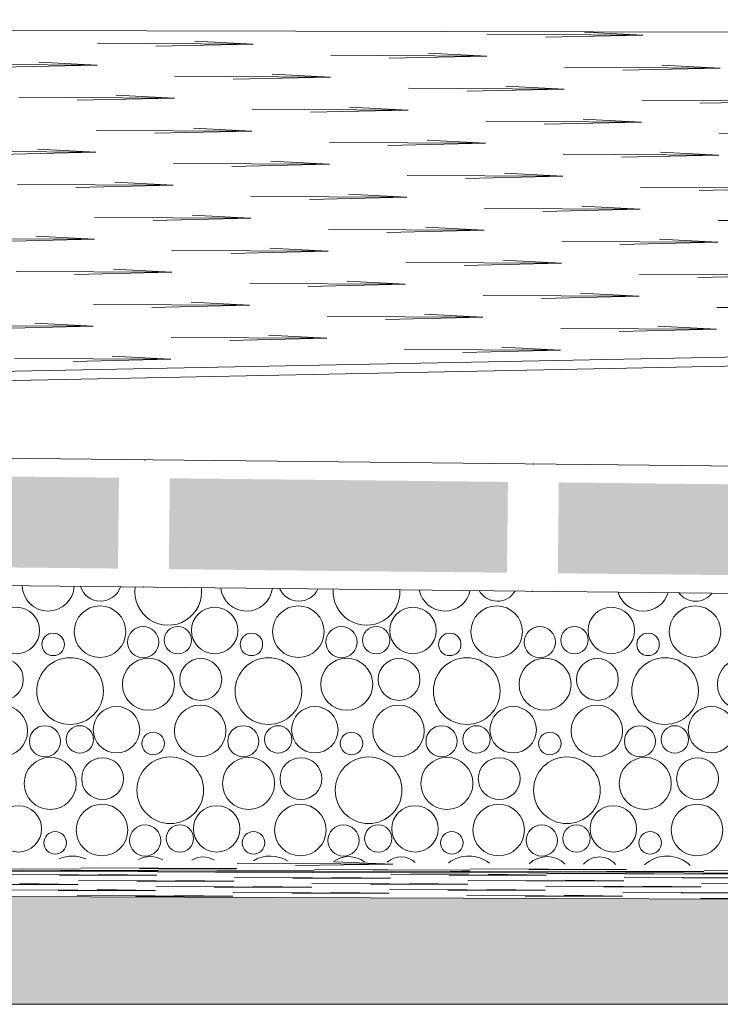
# Model space of a CAD drawing. Header units: millimetres. Extents: x -94601 to -15166, y -300 to 6935.
# Tile 5 of 97: x -91465 to -91080, y -300 to 242. Entities that reach past the tile are written whole.
import ezdxf

# ---------------------------------------------------------------- set-up
doc = ezdxf.new("R2010")
doc.units = ezdxf.units.MM
doc.header["$MEASUREMENT"] = 0
for name, color, linetype in [('Nouveau_Terrain _ Original.Terrain', 7, 'Continuous'), ('Nouveau_VRD _ Voirie 3d.VRD', 7, 'Continuous'), ('VRD _ Voirie 3d.VRD', 7, 'Continuous')]:
    doc.layers.add(name, color=color, linetype=linetype)

# ---------------------------------------------------------------- blocks, each defined once
blk = doc.blocks.new('*X48')
at = {"layer": 'Nouveau_VRD _ Voirie 3d.VRD', "color": 33, "linetype": 'Continuous', "lineweight": 15, "true_color": 0xf48e54}
for centre, radius in [((-91420.79, -94.89), 14.19), ((-91311.68, -94.89), 14.19), ((-91202.57, -94.89), 14.19), ((-91093.45, -94.89), 14.19), ((-91466.83, -94.24), 12.77), ((-91357.72, -94.24), 12.77), ((-91248.61, -94.24), 12.77), ((-91139.5, -94.24), 12.77), ((-91397.08, -100.62), 8.58), ((-91377.93, -99.56), 7.52), ((-91287.97, -100.62), 8.58), ((-91268.82, -99.56), 7.52), ((-91178.86, -100.62), 8.58), ((-91159.71, -99.56), 7.52), ((-91446.62, -101.86), 6.2), ((-91337.51, -101.86), 6.2), ((-91228.4, -101.86), 6.2), ((-91119.29, -101.86), 6.2), ((-91474.49, -121.18), 11.51), ((-91437.25, -127.56), 18.36), ((-91394.18, -123.82), 14.31), ((-91365.37, -121.18), 11.51), ((-91328.14, -127.56), 18.36), ((-91285.07, -123.82), 14.31), ((-91256.26, -121.18), 11.51), ((-91219.03, -127.56), 18.36), ((-91175.96, -123.82), 14.31), ((-91147.15, -121.18), 11.51), ((-91109.92, -127.56), 18.36), ((-91066.85, -123.82), 14.31), ((-91474.79, -149.49), 14.19), ((-91365.68, -149.49), 14.19), ((-91256.57, -149.49), 14.19), ((-91147.45, -149.49), 14.19), ((-91411.72, -148.84), 12.77), ((-91302.61, -148.84), 12.77), ((-91193.5, -148.84), 12.77), ((-91084.38, -148.84), 12.77), ((-91451.08, -155.22), 8.58), ((-91431.93, -154.16), 7.52), ((-91391.51, -156.46), 6.2), ((-91341.97, -155.22), 8.58), ((-91322.82, -154.16), 7.52), ((-91282.4, -156.46), 6.2), ((-91232.86, -155.22), 8.58), ((-91213.71, -154.16), 7.52), ((-91173.29, -156.46), 6.2), ((-91123.74, -155.22), 8.58), ((-91104.6, -154.16), 7.52), ((-91448.18, -178.42), 14.31), ((-91419.37, -175.78), 11.51), ((-91382.14, -182.16), 18.36), ((-91339.07, -178.42), 14.31), ((-91310.26, -175.78), 11.51), ((-91273.03, -182.16), 18.36), ((-91229.96, -178.42), 14.31), ((-91201.15, -175.78), 11.51), ((-91163.92, -182.16), 18.36), ((-91120.85, -178.42), 14.31), ((-91092.04, -175.78), 11.51), ((-91465.72, -203.44), 12.77), ((-91419.68, -204.09), 14.19), ((-91356.61, -203.44), 12.77), ((-91310.57, -204.09), 14.19), ((-91247.5, -203.44), 12.77), ((-91201.45, -204.09), 14.19), ((-91138.38, -203.44), 12.77), ((-91092.34, -204.09), 14.19), ((-91445.51, -211.06), 6.2), ((-91395.97, -209.82), 8.58), ((-91376.82, -208.76), 7.52), ((-91336.4, -211.06), 6.2), ((-91286.86, -209.82), 8.58), ((-91267.71, -208.76), 7.52), ((-91227.29, -211.06), 6.2), ((-91177.74, -209.82), 8.58), ((-91158.6, -208.76), 7.52), ((-91118.17, -211.06), 6.2)]:
    blk.add_circle(centre, radius, dxfattribs=at)
for centre, radius, start, end in [((-91449.3, -69.23), 14.31, 181.3965, 357.3752), ((-91420.49, -66.58), 11.51, 196.8658, 341.906), ((-91383.25, -72.96), 18.36, 171.4763, 7.2954), ((-91340.18, -69.23), 14.31, 186.0934, 352.6784), ((-91311.37, -66.58), 11.51, 203.0896, 335.6821), ((-91274.14, -72.96), 18.36, 175.1464, 3.6253), ((-91231.07, -69.23), 14.31, 190.836, 347.9357), ((-91202.26, -66.58), 11.51, 209.6273, 329.1445), ((-91121.96, -69.23), 14.31, 195.6599, 343.1119), ((-91093.15, -66.58), 11.51, 216.6349, 322.1369), ((-91436.14, -236.76), 18.36, 66.0347, 112.7371), ((-91393.07, -233.02), 14.31, 61.5952, 117.1765), ((-91364.26, -230.38), 11.51, 56.9074, 121.8644), ((-91327.03, -236.76), 18.36, 58.0803, 120.6915), ((-91283.96, -233.02), 14.31, 52.7978, 125.9739), ((-91255.15, -230.38), 11.51, 47.2842, 131.4875), ((-91217.92, -236.76), 18.36, 51.6391, 127.1327), ((-91174.85, -233.02), 14.31, 45.5417, 133.23), ((-91146.04, -230.38), 11.51, 39.2016, 139.5702), ((-91108.8, -236.76), 18.36, 46.0246, 132.7471)]:
    blk.add_arc(centre, radius, start, end, dxfattribs=at)
blk = doc.blocks.new('*X49')
at = {"layer": 'Nouveau_VRD _ Voirie 3d.VRD', "linetype": 'Continuous', "lineweight": 15, "true_color": 0xb5b5b5}
for points in [[(-91410.92, -60.14), (-91410.39, -10.13), (-91596.4, -8.14), (-91596.94, -58.14)], [(-91196.9, -62.43), (-91196.37, -12.43), (-91382.38, -10.43), (-91382.92, -60.44)], [(-90982.88, -64.73), (-90982.35, -14.72), (-91168.36, -12.73), (-91168.9, -62.73)]]:
    blk.add_hatch(color=253, dxfattribs=at).paths.add_polyline_path(points)
at = {"layer": 'Nouveau_VRD _ Voirie 3d.VRD', "color": 253, "linetype": 'Continuous', "lineweight": 15, "true_color": 0xb5b5b5}
for p in [(-91396.28, -0.28), (-91182.26, -2.58), (-91397.03, -70.29), (-91183.01, -72.58)]:
    blk.add_point(p, dxfattribs=at)
blk = doc.blocks.new('Élément de coupe_39')
at = {"layer": 'Nouveau_VRD _ Voirie 3d.VRD', "color": 251, "linetype": 'Continuous', "lineweight": 15, "true_color": 0x6a6a6a}
blk.add_line((-89841.34, 76), (-92867.14, 15.48), dxfattribs=at)
at = {"layer": 'Nouveau_VRD _ Voirie 3d.VRD', "color": 7, "linetype": 'Continuous', "lineweight": 15}
for p, q in [((-92867.14, 15.48), (-87292.26, -44.27)), ((-92867.14, -54.53), (-87292.26, -114.29))]:
    blk.add_line(p, q, dxfattribs=at)
at = {"layer": 'Nouveau_VRD _ Voirie 3d.VRD', "lineweight": 0}
for name in ['*X49', '*X48']:
    blk.add_blockref(name, (0, 0), dxfattribs=at)
blk = doc.blocks.new('Élément de coupe_45')
at = {"layer": 'VRD _ Voirie 3d.VRD', "color": 251, "linetype": 'Continuous', "lineweight": 15, "true_color": 0x6a6a6a}
blk.add_line((-94600.15, -14.18), (-89841.35, 81), dxfattribs=at)
blk = doc.blocks.new('Élément de coupe_152')
at = {"layer": 'Nouveau_Terrain _ Original.Terrain', "linetype": 'Continuous', "lineweight": 15, "true_color": 0xf48e54}
h = blk.add_hatch(dxfattribs=at)
h.set_pattern_fill('Terre', color=33, style=0, pattern_type=2)
h.set_pattern_definition([(45, (0, 0), (-137.8858, 137.8858), []), (45, (-45.96, 45.96), (-275.7716, 275.7716), []), (45, (-91.92, 91.92), (-275.7716, 275.7716), []), (135, (-137.886, 137.886), (45.96194, 45.96194), [195, -195])])
h.paths.add_polyline_path([(-75298, -300), (-94600.15, -229.23), (-94600.15, -300)])
at = {"layer": 'Nouveau_Terrain _ Original.Terrain', "color": 7, "linetype": 'Continuous', "lineweight": 15}
for p, q in [((-88872.85, 231.02), (-94600.15, 242.02)), ((-94600.15, -229.23), (-75298, -300)), ((-75298, -300), (-94600.15, -300))]:
    blk.add_line(p, q, dxfattribs=at)
at = {"layer": 'Nouveau_Terrain _ Original.Terrain', "color": 114, "linetype": 'Continuous', "lineweight": 15, "true_color": 0x00ad56}
for p, q in [((-91122.16, 233.58), (-91207.87, 233.98)), ((-91122.16, 233.58), (-91175.75, 232.33)), ((-91122.16, 233.58), (-91154.28, 235.23)), ((-91336.52, 228.61), (-91422.23, 229.02)), ((-91336.52, 228.61), (-91390.11, 227.37)), ((-91336.52, 228.61), (-91368.64, 230.26)), ((-91208.04, 222.01), (-91293.75, 222.42)), ((-91208.04, 222.01), (-91240.16, 223.66)), ((-91422.4, 217.04), (-91508.12, 217.45)), ((-91422.4, 217.04), (-91476, 215.8)), ((-91422.4, 217.04), (-91454.52, 218.69)), ((-91208.04, 222.01), (-91261.63, 220.77)), ((-91079.56, 215.4), (-91111.68, 217.05)), ((-91293.93, 210.44), (-91326.05, 212.09)), ((-91079.56, 215.4), (-91165.27, 215.81)), ((-91079.56, 215.4), (-91133.15, 214.16)), ((-91293.93, 210.44), (-91379.64, 210.85)), ((-91293.93, 210.44), (-91347.52, 209.2)), ((-91165.45, 203.83), (-91251.16, 204.24)), ((-91165.45, 203.83), (-91219.04, 202.59)), ((-91165.45, 203.83), (-91197.57, 205.49)), ((-91379.81, 198.87), (-91465.52, 199.28)), ((-91379.81, 198.87), (-91433.4, 197.63)), ((-91379.81, 198.87), (-91411.93, 200.52)), ((-91036.97, 197.23), (-91122.68, 197.64)), ((-91036.97, 197.23), (-91090.56, 195.99)), ((-91251.33, 192.27), (-91337.04, 192.68)), ((-91251.33, 192.27), (-91304.92, 191.02)), ((-91251.33, 192.27), (-91283.45, 193.92)), ((-91122.85, 185.66), (-91208.56, 186.07)), ((-91122.85, 185.66), (-91176.44, 184.42)), ((-91122.85, 185.66), (-91154.97, 187.31)), ((-91337.22, 180.7), (-91422.93, 181.11)), ((-91337.22, 180.7), (-91390.81, 179.46)), ((-91337.22, 180.7), (-91369.34, 182.35)), ((-90994.37, 179.06), (-91080.08, 179.47)), ((-91208.74, 174.09), (-91294.45, 174.5)), ((-91208.74, 174.09), (-91262.33, 172.85)), ((-91208.74, 174.09), (-91240.86, 175.74)), ((-91423.1, 169.13), (-91508.81, 169.54)), ((-91423.1, 169.13), (-91476.69, 167.89)), ((-91423.1, 169.13), (-91455.22, 170.78)), ((-91080.26, 167.49), (-91112.38, 169.14)), ((-91294.62, 162.52), (-91380.33, 162.93)), ((-91294.62, 162.52), (-91326.74, 164.18)), ((-91080.26, 167.49), (-91165.97, 167.9)), ((-91080.26, 167.49), (-91133.85, 166.25)), ((-91294.62, 162.52), (-91348.21, 161.28)), ((-91166.14, 155.92), (-91198.26, 157.57)), ((-91380.51, 150.96), (-91412.63, 152.61)), ((-91166.14, 155.92), (-91251.85, 156.33)), ((-91166.14, 155.92), (-91219.73, 154.68)), ((-91380.51, 150.96), (-91466.22, 151.37)), ((-91380.51, 150.96), (-91434.1, 149.71)), ((-91037.66, 149.32), (-91123.37, 149.73)), ((-91037.66, 149.32), (-91091.25, 148.08)), ((-91252.03, 144.35), (-91337.74, 144.76)), ((-91252.03, 144.35), (-91305.62, 143.11)), ((-91252.03, 144.35), (-91284.15, 146)), ((-91123.55, 137.75), (-91209.26, 138.16)), ((-91123.55, 137.75), (-91177.14, 136.51)), ((-91123.55, 137.75), (-91155.67, 139.4)), ((-91337.91, 132.78), (-91423.62, 133.19)), ((-91337.91, 132.78), (-91391.5, 131.54)), ((-91337.91, 132.78), (-91370.03, 134.43)), ((-90995.07, 131.15), (-91080.78, 131.56)), ((-91209.43, 126.18), (-91295.14, 126.59)), ((-91209.43, 126.18), (-91263.02, 124.94)), ((-91209.43, 126.18), (-91241.55, 127.83)), ((-91423.8, 121.21), (-91509.51, 121.62)), ((-91423.8, 121.21), (-91477.39, 119.97)), ((-91423.8, 121.21), (-91455.92, 122.87)), ((-91080.95, 119.58), (-91166.66, 119.99)), ((-91080.95, 119.58), (-91134.54, 118.34)), ((-91080.95, 119.58), (-91113.07, 121.23)), ((-91295.32, 114.61), (-91381.03, 115.02)), ((-91295.32, 114.61), (-91348.91, 113.37)), ((-91295.32, 114.61), (-91327.44, 116.26)), ((-91166.84, 108.01), (-91252.55, 108.42)), ((-91166.84, 108.01), (-91198.96, 109.66)), ((-91381.2, 103.04), (-91466.91, 103.45)), ((-91381.2, 103.04), (-91434.79, 101.8)), ((-91381.2, 103.04), (-91413.32, 104.69)), ((-91166.84, 108.01), (-91220.43, 106.77)), ((-91252.72, 96.44), (-91284.84, 98.09)), ((-91038.36, 101.4), (-91124.07, 101.81)), ((-91038.36, 101.4), (-91091.95, 100.16)), ((-91252.72, 96.44), (-91338.43, 96.85)), ((-91252.72, 96.44), (-91306.31, 95.2)), ((-91124.24, 89.84), (-91209.95, 90.25)), ((-91124.24, 89.84), (-91177.83, 88.59)), ((-91124.24, 89.84), (-91156.36, 91.49)), ((-91338.61, 84.87), (-91424.32, 85.28)), ((-91338.61, 84.87), (-91392.2, 83.63)), ((-91338.61, 84.87), (-91370.73, 86.52)), ((-90995.76, 83.23), (-91081.47, 83.64)), ((-91210.13, 78.27), (-91295.84, 78.68)), ((-91210.13, 78.27), (-91263.72, 77.03)), ((-91210.13, 78.27), (-91242.25, 79.92)), ((-91424.49, 73.3), (-91510.2, 73.71)), ((-91424.49, 73.3), (-91478.08, 72.06)), ((-91424.49, 73.3), (-91456.61, 74.95)), ((-91081.65, 71.66), (-91167.36, 72.07)), ((-91081.65, 71.66), (-91135.24, 70.42)), ((-91081.65, 71.66), (-91113.77, 73.31)), ((-91296.01, 66.7), (-91381.72, 67.11)), ((-91296.01, 66.7), (-91349.6, 65.46)), ((-91296.01, 66.7), (-91328.13, 68.35)), ((-91167.53, 60.1), (-91253.24, 60.5)), ((-91167.53, 60.1), (-91221.12, 58.85)), ((-91167.53, 60.1), (-91199.65, 61.75)), ((-91381.9, 55.13), (-91467.61, 55.54)), ((-91381.9, 55.13), (-91435.49, 53.89)), ((-91381.9, 55.13), (-91414.02, 56.78)), ((-91259.67, -222.92), (-91291.79, -221.56)), ((-91259.67, -222.92), (-91291.79, -221.56)), ((-91432.14, -226.9), (-91517.85, -226.55)), ((-91432.14, -226.9), (-91517.85, -226.55)), ((-91431.44, -225.58), (-91517.15, -225.22)), ((-91431.44, -225.58), (-91517.15, -225.22)), ((-91432.14, -226.9), (-91485.73, -226.7)), ((-91432.14, -226.9), (-91485.73, -226.7)), ((-91431.44, -225.58), (-91485.03, -225.42)), ((-91431.44, -225.58), (-91485.03, -225.42)), ((-91388.85, -226.43), (-91474.56, -226.09)), ((-91388.85, -226.43), (-91474.56, -226.09)), ((-91432.14, -226.9), (-91464.26, -226.75)), ((-91432.14, -226.9), (-91464.26, -226.75)), ((-91431.44, -225.58), (-91463.56, -225.38)), ((-91431.44, -225.58), (-91463.56, -225.38)), ((-91388.85, -226.43), (-91442.44, -226.26)), ((-91388.85, -226.43), (-91442.44, -226.26)), ((-91346.25, -227.06), (-91431.96, -226.72)), ((-91346.25, -227.06), (-91431.96, -226.72)), ((-91345.56, -225.31), (-91431.27, -224.96)), ((-91345.56, -225.31), (-91431.27, -224.96)), ((-91388.85, -226.43), (-91420.97, -226.26)), ((-91388.85, -226.43), (-91420.97, -226.26)), ((-91346.25, -227.06), (-91399.84, -226.88)), ((-91346.25, -227.06), (-91399.84, -226.88)), ((-91345.56, -225.31), (-91399.15, -225.18)), ((-91345.56, -225.31), (-91399.15, -225.18)), ((-91303.66, -227.48), (-91389.37, -227.13)), ((-91303.66, -227.48), (-91389.37, -227.13)), ((-91302.96, -226.36), (-91388.67, -226.01)), ((-91302.96, -226.36), (-91388.67, -226.01)), ((-91346.25, -227.06), (-91378.37, -226.9)), ((-91346.25, -227.06), (-91378.37, -226.9)), ((-91345.56, -225.31), (-91377.68, -225.09)), ((-91345.56, -225.31), (-91377.68, -225.09)), ((-91352.53, -227.3), (-91357.25, -227.3)), ((-91352.53, -227.3), (-91357.25, -227.3)), ((-91302.96, -226.36), (-91356.55, -226.21)), ((-91302.96, -226.36), (-91356.55, -226.21)), ((-91303.66, -227.48), (-91353.01, -227.3)), ((-91303.66, -227.48), (-91353.01, -227.3)), ((-91260.37, -227.14), (-91346.08, -226.8)), ((-91260.37, -227.14), (-91346.08, -226.8)), ((-91259.67, -222.92), (-91345.38, -222.32)), ((-91259.67, -222.92), (-91345.38, -222.32)), ((-91303.66, -227.48), (-91335.78, -227.33)), ((-91303.66, -227.48), (-91335.78, -227.33)), ((-91302.96, -226.36), (-91335.08, -226.16)), ((-91302.96, -226.36), (-91335.08, -226.16)), ((-91260.37, -227.14), (-91313.96, -226.97)), ((-91260.37, -227.14), (-91313.96, -226.97)), ((-91259.67, -222.92), (-91313.26, -223.68)), ((-91259.67, -222.92), (-91313.26, -223.68)), ((-91217.77, -227.69), (-91303.49, -227.35)), ((-91217.77, -227.69), (-91303.49, -227.35)), ((-91221.75, -226.17), (-91302.79, -225.84)), ((-91221.75, -226.17), (-91302.79, -225.84)), ((-91260.37, -227.14), (-91292.49, -226.97)), ((-91260.37, -227.14), (-91292.49, -226.97)), ((-91217.77, -227.69), (-91271.37, -227.49)), ((-91217.77, -227.69), (-91271.37, -227.49)), ((-91217.08, -226.19), (-91270.67, -226.04)), ((-91217.08, -226.19), (-91270.67, -226.04)), ((-91174.48, -227.12), (-91260.2, -226.77)), ((-91174.48, -227.12), (-91260.2, -226.77)), ((-91241.74, -227.58), (-91249.89, -227.54)), ((-91241.74, -227.58), (-91249.89, -227.54)), ((-91217.4, -226.19), (-91249.2, -225.97)), ((-91217.4, -226.19), (-91249.2, -225.97)), ((-91217.77, -227.69), (-91241.56, -227.59)), ((-91217.77, -227.69), (-91241.56, -227.59)), ((-91174.48, -227.12), (-91228.08, -226.95)), ((-91174.48, -227.12), (-91228.08, -226.95)), ((-91217.08, -226.19), (-91221.54, -226.17)), ((-91217.08, -226.19), (-91221.54, -226.17)), ((-91131.89, -227.8), (-91217.6, -227.46)), ((-91131.89, -227.8), (-91217.6, -227.46)), ((-91217.08, -226.19), (-91217.38, -226.19)), ((-91217.08, -226.19), (-91217.38, -226.19)), ((-91131.19, -225.85), (-91216.91, -225.5)), ((-91131.19, -225.85), (-91216.91, -225.5)), ((-91174.48, -227.12), (-91206.6, -226.94)), ((-91174.48, -227.12), (-91206.6, -226.94)), ((-91131.89, -227.8), (-91185.48, -227.62)), ((-91131.89, -227.8), (-91185.48, -227.62)), ((-91131.19, -225.85), (-91184.79, -225.72)), ((-91131.19, -225.85), (-91184.79, -225.72)), ((-91088.6, -226.98), (-91174.31, -226.63)), ((-91088.6, -226.98), (-91174.31, -226.63)), ((-91131.89, -227.8), (-91164.01, -227.64)), ((-91131.89, -227.8), (-91164.01, -227.64)), ((-91131.19, -225.85), (-91163.31, -225.63)), ((-91131.19, -225.85), (-91163.31, -225.63)), ((-91088.6, -226.98), (-91142.19, -226.82)), ((-91088.6, -226.98), (-91142.19, -226.82)), ((-91046.01, -227.82), (-91131.72, -227.48)), ((-91046.01, -227.82), (-91131.72, -227.48)), ((-91088.6, -226.98), (-91120.72, -226.78)), ((-91088.6, -226.98), (-91120.72, -226.78)), ((-91002.72, -226.73), (-91088.43, -226.38)), ((-91002.72, -226.73), (-91088.43, -226.38)), ((-91389.54, -228.98), (-91475.25, -228.62)), ((-91389.54, -228.98), (-91475.25, -228.62)), ((-91389.54, -228.98), (-91443.13, -229.01)), ((-91389.54, -228.98), (-91443.13, -229.01)), ((-91346.95, -232.26), (-91432.66, -231.9)), ((-91346.95, -232.26), (-91432.66, -231.9)), ((-91389.54, -228.98), (-91421.66, -228.59)), ((-91389.54, -228.98), (-91421.66, -228.59)), ((-91346.95, -232.26), (-91400.54, -232.3)), ((-91346.95, -232.26), (-91400.54, -232.3)), ((-91346.95, -232.26), (-91379.07, -231.87)), ((-91346.95, -232.26), (-91379.07, -231.87)), ((-91261.06, -230.55), (-91346.78, -230.19)), ((-91261.06, -230.55), (-91346.78, -230.19)), ((-91261.06, -230.55), (-91314.66, -230.58)), ((-91261.06, -230.55), (-91314.66, -230.58)), ((-91261.06, -230.55), (-91293.18, -230.15)), ((-91261.06, -230.55), (-91293.18, -230.15)), ((-91175.18, -228.83), (-91260.89, -228.48)), ((-91175.18, -228.83), (-91260.89, -228.48)), ((-91175.18, -228.83), (-91228.77, -228.87)), ((-91175.18, -228.83), (-91228.77, -228.87)), ((-91132.59, -232.12), (-91218.3, -231.76)), ((-91132.59, -232.12), (-91218.3, -231.76)), ((-91175.18, -228.83), (-91207.3, -228.44)), ((-91175.18, -228.83), (-91207.3, -228.44)), ((-91132.59, -232.12), (-91186.18, -232.15)), ((-91132.59, -232.12), (-91186.18, -232.15)), ((-91089.3, -228.27), (-91175.01, -227.93)), ((-91089.3, -228.27), (-91175.01, -227.93)), ((-91132.59, -232.12), (-91164.71, -231.72)), ((-91132.59, -232.12), (-91164.71, -231.72)), ((-91089.3, -228.27), (-91142.89, -228.08)), ((-91089.3, -228.27), (-91142.89, -228.08)), ((-91046.7, -230.4), (-91132.41, -230.05)), ((-91046.7, -230.4), (-91132.41, -230.05)), ((-91089.3, -228.27), (-91121.42, -228.13)), ((-91089.3, -228.27), (-91121.42, -228.13)), ((-91046.7, -230.4), (-91100.29, -230.44)), ((-91046.7, -230.4), (-91100.29, -230.44)), ((-91046.01, -227.82), (-91099.6, -227.65)), ((-91046.01, -227.82), (-91099.6, -227.65)), ((-91003.41, -228.44), (-91089.12, -228.1)), ((-91003.41, -228.44), (-91089.12, -228.1)), ((-91432.83, -233.97), (-91518.54, -233.62)), ((-91432.83, -233.97), (-91518.54, -233.62)), ((-91432.83, -233.97), (-91486.42, -234.01)), ((-91432.83, -233.97), (-91486.42, -234.01)), ((-91390.24, -237.26), (-91475.95, -236.9)), ((-91390.24, -237.26), (-91475.95, -236.9)), ((-91432.83, -233.97), (-91464.95, -233.58)), ((-91432.83, -233.97), (-91464.95, -233.58)), ((-91390.24, -237.26), (-91443.83, -237.29)), ((-91390.24, -237.26), (-91443.83, -237.29)), ((-91390.24, -237.26), (-91422.36, -236.86)), ((-91390.24, -237.26), (-91422.36, -236.86)), ((-91304.35, -235.54), (-91390.07, -235.19)), ((-91304.35, -235.54), (-91390.07, -235.19)), ((-91304.35, -235.54), (-91357.95, -235.58)), ((-91304.35, -235.54), (-91357.95, -235.58)), ((-91261.76, -238.83), (-91347.47, -238.47)), ((-91261.76, -238.83), (-91347.47, -238.47)), ((-91304.35, -235.54), (-91336.47, -235.15)), ((-91304.35, -235.54), (-91336.47, -235.15)), ((-91218.47, -233.83), (-91304.18, -233.47)), ((-91218.47, -233.83), (-91304.18, -233.47)), ((-91261.76, -238.83), (-91293.88, -238.43)), ((-91261.76, -238.83), (-91293.88, -238.43)), ((-91218.47, -233.83), (-91272.06, -233.87)), ((-91218.47, -233.83), (-91272.06, -233.87)), ((-91175.88, -237.11), (-91261.59, -236.76)), ((-91175.88, -237.11), (-91261.59, -236.76)), ((-91218.47, -233.83), (-91250.59, -233.44)), ((-91218.47, -233.83), (-91250.59, -233.44)), ((-91175.88, -237.11), (-91229.47, -237.15)), ((-91175.88, -237.11), (-91229.47, -237.15)), ((-91175.88, -237.11), (-91207.99, -236.72)), ((-91175.88, -237.11), (-91207.99, -236.72)), ((-91089.99, -235.4), (-91175.7, -235.04)), ((-91089.99, -235.4), (-91175.7, -235.04)), ((-91089.99, -235.4), (-91143.58, -235.44)), ((-91089.99, -235.4), (-91143.58, -235.44)), ((-91047.4, -238.68), (-91133.11, -238.33)), ((-91047.4, -238.68), (-91133.11, -238.33)), ((-91089.99, -235.4), (-91122.11, -235.01)), ((-91089.99, -235.4), (-91122.11, -235.01)), ((-91004.11, -233.69), (-91089.82, -233.33)), ((-91004.11, -233.69), (-91089.82, -233.33)), ((-91347.64, -240.54), (-91433.35, -240.18)), ((-91347.64, -240.54), (-91433.35, -240.18)), ((-91347.64, -240.54), (-91401.24, -240.57)), ((-91347.64, -240.54), (-91401.24, -240.57)), ((-91347.64, -240.54), (-91379.76, -240.15)), ((-91347.64, -240.54), (-91379.76, -240.15)), ((-91261.76, -238.83), (-91315.35, -238.86)), ((-91261.76, -238.83), (-91315.35, -238.86)), ((-91133.28, -240.4), (-91218.99, -240.04)), ((-91133.28, -240.4), (-91218.99, -240.04)), ((-91133.28, -240.4), (-91186.87, -240.43)), ((-91133.28, -240.4), (-91186.87, -240.43)), ((-91133.28, -240.4), (-91165.4, -240)), ((-91133.28, -240.4), (-91165.4, -240)), ((-91047.4, -238.68), (-91100.99, -238.72)), ((-91047.4, -238.68), (-91100.99, -238.72)), ((-91004.8, -241.96), (-91090.51, -241.61)), ((-91004.8, -241.96), (-91090.51, -241.61))]:
    blk.add_line(p, q, dxfattribs=at)

msp = doc.modelspace()

# ---------------------------------------------------------------- block references
at = {"layer": 'Nouveau_Terrain _ Original.Terrain', "lineweight": 0}
msp.add_blockref('Élément de coupe_152', (0, 0), dxfattribs=at)
at = {"layer": 'Nouveau_VRD _ Voirie 3d.VRD', "lineweight": 0}
msp.add_blockref('Élément de coupe_39', (0, 0), dxfattribs=at)
at = {"layer": 'VRD _ Voirie 3d.VRD', "lineweight": 0}
msp.add_blockref('Élément de coupe_45', (0, 0), dxfattribs=at)

doc.saveas('drawing.dxf')
